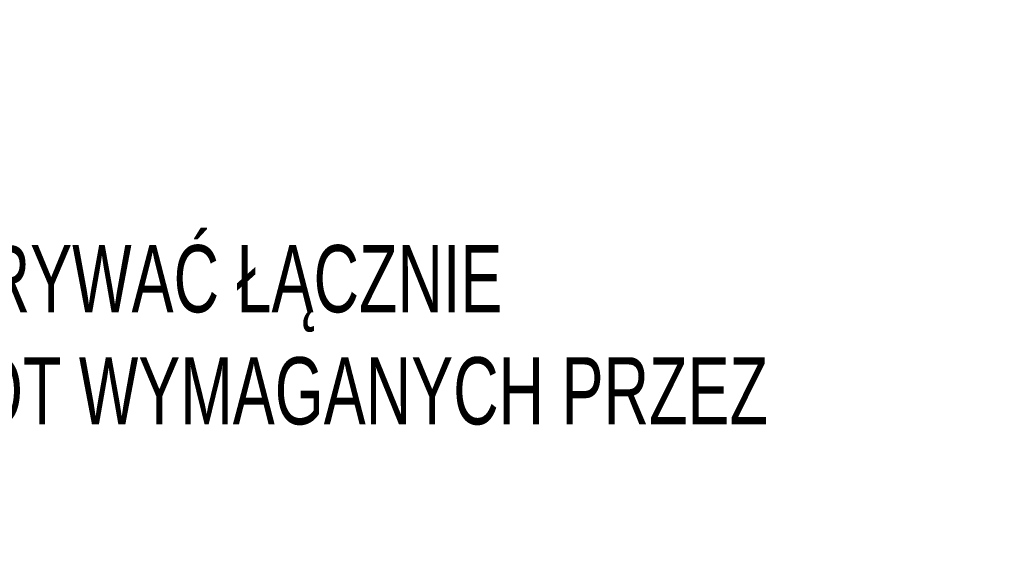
# Model space of a CAD drawing. Header units: millimetres. Extents: x 4862 to 12592, y -1539 to -726.
# Tile 20 of 40: x 8781 to 8872, y -1356 to -1307. Entities that reach past the tile are written whole.
import ezdxf

# ---------------------------------------------------------------- set-up
doc = ezdxf.new("R2010")
doc.units = ezdxf.units.MM
doc.header["$LTSCALE"] = 25
doc.layers.add('BA_txs', color=2, linetype='Continuous')
doc.styles.add('BIKTS', font='bikromsw.shx', dxfattribs={"width": 0.8})

msp = doc.modelspace()

# ---------------------------------------------------------------- texts
at = {"layer": 'BA_txs', "insert": (8538.389, -1306.962), "char_height": 6.25, "width": 335.95106, "attachment_point": 1, "style": 'BIKTS'}
msp.add_mtext('{\\W0.7;UWAGI:\\P-WYMIARY PODANO W CENTYMETRACH\\P-WSZYSTKIE RYSUNKI I OPISY STANOWIĄ CAŁOŚĆ PROJEKTU I NALEŻY JE ROZPATRYWAĆ ŁĄCZNIE\\P-WSZYSTKIE WYMIARY SPRAWDZAĆ I KORYGOWAĆ PODCZAS PROWADZENIA ROBÓT WYMAGANYCH PRZEZ WYBRANEGO PRODUCENTA\\P-POMIĘDZY MATERIAŁAMI O RÓŻNYCH WŁAŚCIWOŚCIACH NALEŻY STOSOWAĆ PRZEKŁADKI IZOLACYJNE\\P-WSZELKIE ZAUWAŻONE BŁĘDY W PROJEKCIE POWINNY BYĆ ZGŁOSZONE PROJEKTANTOM LUB KIEROWNICTWU BUDOWY.\\P-KOLEJNE PRZEKAZYWANE WERSJE NINIEJSZEGO OPRACOWANIA LUB JEGO CZĘŚCI ZASTĘPUJĄ AUTOMATYCZNIE WSZYSTKIE WERSJE POPRZEDNIE I TYLKO ONE MOGĄ BYĆ TRAKTOWANE JAKO AKTUALNA DOKUMENTACJA BUDOWLANA.\\P-POZA ROZWIĄZANIAMI PRZYJĘTYMI W NINIEJSZYM PROJEKCIE WYKONAWCĘ OBOWIĄZUJE STOSOWANIE WSZYSTKICH NORM PAŃSTWOWYCH I BRANŻOWYCH, INNYCH PRZEPISÓW WYKONAWCZYCH ORAZ ZASAD WIEDZY I SZTUKI BUDOWLANEJ.\\P-WSZYSTKIE STOSOWANE MATERIAŁY I TECHNOLOGIE MUSZĄ POSIADAĆ STOSOWNE ATESTY \\PI DOPUSZCZENIA DO STOSOWANIA W POLSCE.\\P\\C2;-W JEDNYM PRZEKROJU ŁĄCZYC NIE WIĘCEJ NIŻ 50% PRĘTÓW PODŁUŻNYCH\\P-NINIEJSZY RYSUNEK ROZPATRYWAĆ Z POZOSTAŁYMI RYSUNKAMI BRANŻY KONSTR. I ARCH.}', dxfattribs=at)

doc.saveas('drawing.dxf')
